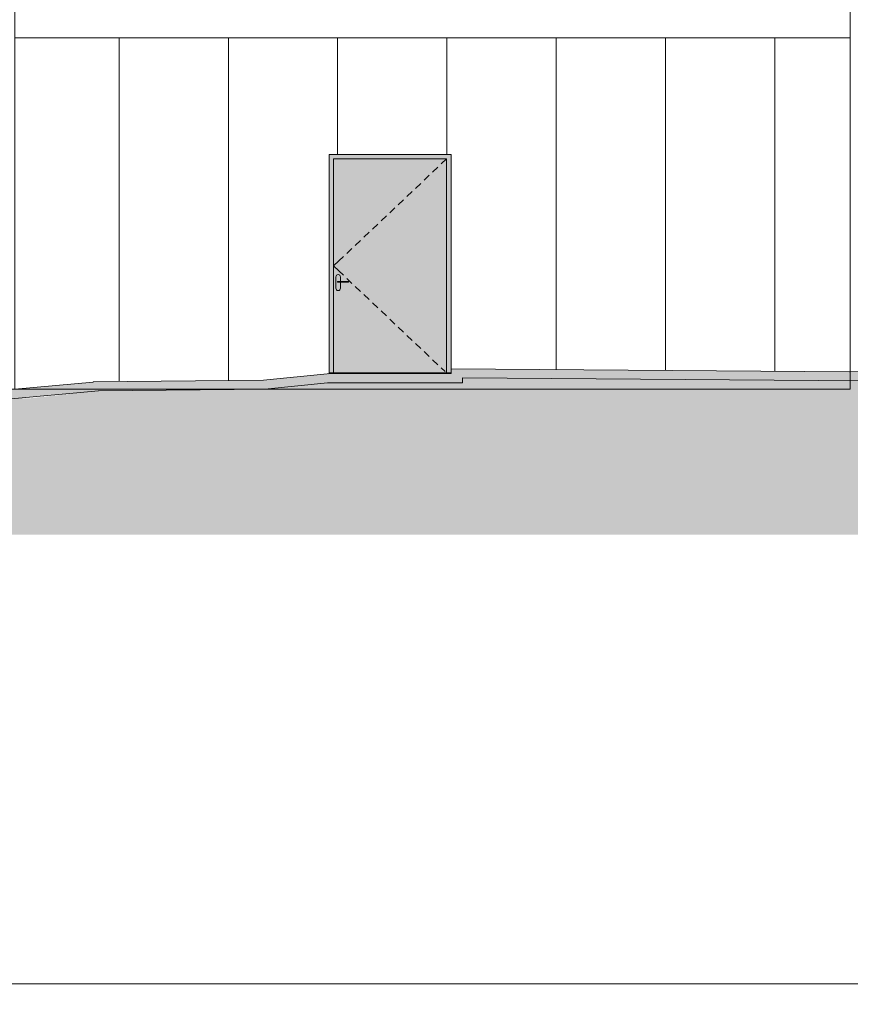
# Model space of a CAD drawing. Header units: millimetres. Extents: x -7244281 to -6602924, y 5765436 to 5938280.
# Tile 17 of 65: x -6623478 to -6614356, y 5766836 to 5777653. Entities that reach past the tile are written whole.
import ezdxf

# ---------------------------------------------------------------- set-up
doc = ezdxf.new("R2010")
doc.units = ezdxf.units.MM
doc.header["$MEASUREMENT"] = 0
doc.header["$XCLIPFRAME"] = 0
for name, color, linetype, lineweight in [('0_Ном._пера__1', 7, 'Continuous', 0), ('0_Ном._пера__19', 255, 'Continuous', 0), ('_0 фасадные панели-1_Ном._пера__1', 7, 'Continuous', 0), ('АР-Стены_внешние_.АР_Ном._пера__1', 7, 'Continuous', 0), ('АР-Чертеж-Размеры.АР_Ном._пера__1', 7, 'Continuous', 0)]:
    doc.layers.add(name, color=color, linetype=linetype, lineweight=lineweight)
doc.layers.add('0_Ном._пера__161', color=7, linetype='Continuous', lineweight=13, true_color=0x6a6a6a)
doc.layers.add('АР-Чертеж-Размеры.АР', color=7, linetype='Continuous')
doc.styles.add('РЎР“Р•РќР•Р\xa0РР\xa0_РЎРўРР›Р¬_3', font='GOST_Common.ttf')
doc.dimstyles.new('СГЕНЕРИР_СТИЛЬ__1', dxfattribs={"dimtxt": 400, "dimasz": 95, "dimexe": 0.18, "dimexo": 30000, "dimgap": 0, "dimtad": 1, "dimtih": 1, "dimtoh": 1, "dimlfac": 0.001, "dimzin": 0, "dimdsep": 46, "dimtxsty": 'РЎР“Р•РќР•Р\xa0РР\xa0_РЎРўРР›Р¬_3', "dimblk": 'ARROWHEAD_6', "dimblk1": 'ARROWHEAD_6', "dimblk2": 'ARROWHEAD_6', "dimcen": 0.09, "dimclrd": 7, "dimclre": 7, "dimclrt": 7, "dimadec": 0, "dimazin": 0, "dimtfac": 1, "dimtdec": 4, "dimtmove": 0, "dimatfit": 3, "dimfxl": 0, "dimtolj": 1, "dimtzin": 0, "dimarcsym": 0})
picture_1 = doc.add_image_def('image4.png', size_in_pixel=(734, 827))

# ---------------------------------------------------------------- blocks, each defined once
blk = doc.blocks.new('*D12', base_point=(-6912258, 5769592))
at = {"layer": 'АР-Чертеж-Размеры.АР_Ном._пера__1', "color": 7, "linetype": 'Continuous', "lineweight": 0}
for p, q in [((-6653365, 5767113), (-6653465, 5767013)), ((-6653415, 5766874), (-6653415, 5767157)), ((-6607936, 5767013), (-6607836, 5767113)), ((-6607886, 5766866), (-6607886, 5767157)), ((-6653490, 5767063), (-6653415, 5767063)), ((-6653415, 5767063), (-6607886, 5767063)), ((-6607886, 5767063), (-6607811, 5767063))]:
    blk.add_line(p, q, dxfattribs=at)
at = {"layer": 'АР-Чертеж-Размеры.АР_Ном._пера__1', "color": 7, "lineweight": 0, "insert": (-6631307, 5767143), "char_height": 400, "attachment_point": 7, "style": 'РЎР“Р•РќР•Р\xa0РР\xa0_РЎРўРР›Р¬_3'}
blk.add_mtext('\\A1;{\\pql;\\fGOST Common|b0|i0|c204|p0;\\W1.000000;45,53}', dxfattribs=at)
blk = doc.blocks.new('ARROWHEAD_6')
at = {"color": 0, "linetype": 'Continuous', "lineweight": 0}
for p, q in [((0, 0), (-1, 0)), ((-0.5, -0.5), (0.5, 0.5))]:
    blk.add_line(p, q, dxfattribs=at)

msp = doc.modelspace()

# ---------------------------------------------------------------- hatches: boundary and pattern name
at = {"layer": '0_Ном._пера__161', "linetype": 'Continuous', "lineweight": 0, "true_color": 0x696969}
for points in [[(-6620080.808, 5776172.474), (-6620080.808, 5776122.474), (-6620030.808, 5776122.474), (-6618790.808, 5776122.474), (-6618740.808, 5776122.474), (-6618740.808, 5776172.474)], [(-6620030.808, 5776122.474), (-6620080.808, 5776122.474), (-6620080.808, 5773772.474), (-6620030.808, 5773772.474)], [(-6618740.808, 5776122.474), (-6618790.808, 5776122.474), (-6618790.808, 5773772.474), (-6618740.808, 5773772.474)], [(-6620005.808, 5774702.474), (-6620003.905, 5774692.907), (-6619998.485, 5774684.797), (-6619990.375, 5774679.377), (-6619980.808, 5774677.474), (-6619971.241, 5774679.377), (-6619963.13, 5774684.797), (-6619957.711, 5774692.907), (-6619955.808, 5774702.474), (-6619955.808, 5774767.474), (-6619975.308, 5774767.474), (-6619988.308, 5774767.474), (-6619988.308, 5774777.474), (-6619975.308, 5774777.474), (-6619955.808, 5774777.474), (-6619955.808, 5774827.474), (-6619957.711, 5774837.041), (-6619963.13, 5774845.152), (-6619971.241, 5774850.571), (-6619980.808, 5774852.474), (-6619990.375, 5774850.571), (-6619998.485, 5774845.152), (-6620003.905, 5774837.041), (-6620005.808, 5774827.474)], [(-6619987.318, 5774777.474), (-6619988.308, 5774777.474), (-6619988.308, 5774767.474), (-6619987.318, 5774767.474)], [(-6619984.5, 5774777.474), (-6619987.318, 5774777.474), (-6619987.318, 5774767.474), (-6619984.5, 5774767.474)], [(-6619980.283, 5774777.474), (-6619984.5, 5774777.474), (-6619984.5, 5774767.474), (-6619980.283, 5774767.474)], [(-6619975.308, 5774777.474), (-6619980.283, 5774777.474), (-6619980.283, 5774767.474), (-6619975.308, 5774767.474)], [(-6619868.308, 5774777.474), (-6619975.308, 5774777.474), (-6619975.308, 5774767.474), (-6619868.308, 5774767.474)]]:
    msp.add_hatch(color=251, dxfattribs=at).paths.add_polyline_path(points)
h = msp.add_hatch(color=251, dxfattribs=at)
h.paths.add_polyline_path([(-6618790.808, 5776122.474), (-6620030.808, 5776122.474), (-6620030.808, 5773772.474), (-6618790.808, 5773772.474)])
h.paths.add_polyline_path([(-6620005.808, 5774702.474), (-6620005.808, 5774827.474), (-6620003.905, 5774837.041), (-6619998.485, 5774845.152), (-6619990.375, 5774850.571), (-6619980.808, 5774852.474), (-6619971.241, 5774850.571), (-6619963.13, 5774845.152), (-6619957.711, 5774837.041), (-6619955.808, 5774827.474), (-6619955.808, 5774777.474), (-6619868.308, 5774777.474), (-6619868.308, 5774767.474), (-6619955.808, 5774767.474), (-6619955.808, 5774702.474), (-6619957.711, 5774692.907), (-6619963.13, 5774684.797), (-6619971.241, 5774679.377), (-6619980.808, 5774677.474), (-6619990.375, 5774679.377), (-6619998.485, 5774684.797), (-6620003.905, 5774692.907)], flags=0)
at = {"layer": '0_Ном._пера__19', "linetype": 'Continuous', "lineweight": 0}
msp.add_hatch(color=255, dxfattribs=at).paths.add_polyline_path([(-6655647.25, 5771996.328), (-6602924.477, 5771996.328), (-6602924.477, 5773853.852), (-6608702.147, 5773778.801), (-6608702.151, 5773779.068), (-6610801.508, 5773751.775), (-6610801.491, 5773750.84), (-6614216.322, 5773688.514), (-6614216.352, 5773684.556), (-6618616.5, 5773718.08), (-6618616.436, 5773665.014), (-6620096.257, 5773663.218), (-6620749.016, 5773598.018), (-6620748.963, 5773594.214), (-6622614.558, 5773575.632), (-6622614.521, 5773575.06), (-6623374.762, 5773492.936), (-6628815.237, 5773478.75), (-6630004.951, 5773438.704), (-6630004.914, 5773436.459), (-6633110.068, 5773385.116), (-6633110.065, 5773382.688), (-6641155.719, 5773371.224), (-6641155.72, 5773370.655), (-6646475.563, 5773384.553), (-6646475.824, 5773384.553), (-6649513.672, 5773384.553), (-6653505.751, 5773240.302), (-6653505.751, 5773231.212), (-6655647.25, 5773231.212)])
at = {"layer": '_0 фасадные панели-1_Ном._пера__1', "linetype": 'Continuous', "lineweight": 0}
msp.add_hatch(color=7, dxfattribs=at).paths.add_polyline_path([(-6655647.25, 5773231.212), (-6655647.25, 5773331.211), (-6653714.4, 5773331.211), (-6653714.458, 5773332.826), (-6649605.479, 5773481.301), (-6649605.479, 5773484.553), (-6649515.479, 5773484.553), (-6646475.563, 5773484.553), (-6641205.457, 5773470.785), (-6641205.458, 5773471.153), (-6633257.74, 5773482.478), (-6633257.743, 5773482.688), (-6630138.58, 5773534.263), (-6628799.059, 5773592.474), (-6623530.848, 5773593.172), (-6622670.828, 5773671.679), (-6622670.872, 5773674.858), (-6620798.949, 5773693.528), (-6620101.299, 5773763.211), (-6620084.817, 5773764.858), (-6620084.654, 5773763.232), (-6618741.221, 5773764.862), (-6618740.808, 5773819.03), (-6614369.842, 5773785.728), (-6610875.332, 5773849.509), (-6610875.349, 5773850.823), (-6608676.854, 5773879.406), (-6608676.851, 5773879.138), (-6602924.478, 5773953.86), (-6602924.478, 5773853.852), (-6608702.147, 5773778.801), (-6608702.151, 5773779.068), (-6610801.508, 5773751.775), (-6610801.491, 5773750.84), (-6614216.322, 5773688.514), (-6614216.352, 5773684.556), (-6618616.5, 5773718.08), (-6618616.436, 5773665.014), (-6620096.257, 5773663.218), (-6620749.016, 5773598.018), (-6620748.963, 5773594.214), (-6622614.558, 5773575.632), (-6622614.521, 5773575.06), (-6623530.835, 5773492.529), (-6628815.237, 5773478.75), (-6630004.951, 5773438.704), (-6630004.914, 5773436.459), (-6633110.068, 5773385.116), (-6633110.065, 5773382.688), (-6641155.719, 5773371.224), (-6641155.72, 5773370.655), (-6646475.563, 5773384.553), (-6646475.824, 5773384.553), (-6649513.672, 5773384.553), (-6653505.751, 5773240.302), (-6653505.751, 5773231.212)])

# ---------------------------------------------------------------- linework, layer by layer
at = {"layer": '0_Ном._пера__1', "color": 7, "linetype": 'Continuous', "lineweight": 0}
for p, q in [((-6622386.252, 5773683.836), (-6622386.252, 5777452.474)), ((-6621186.252, 5773692.612), (-6621186.252, 5777452.474)), ((-6619986.252, 5776172.474), (-6619986.252, 5777452.474)), ((-6618786.252, 5776172.474), (-6618786.252, 5777452.474)), ((-6617586.252, 5773811.079), (-6617586.252, 5777452.474)), ((-6616386.252, 5773802.595), (-6616386.252, 5777452.474)), ((-6615186.252, 5773794.11), (-6615186.252, 5777452.474)), ((-6614356.369, 5773785.626), (-6614356.369, 5777322.474)), ((-6620030.808, 5773772.474), (-6620030.808, 5776122.474))]:
    msp.add_line(p, q, dxfattribs=at)
msp.add_lwpolyline([(-6614356.369, 5778652.474), (-6623530.476, 5778652.474), (-6623530.476, 5777452.474), (-6614356.369, 5777452.474)], close=True, dxfattribs=at)
at = {"layer": '_0 фасадные панели-1_Ном._пера__1', "color": 7, "linetype": 'Continuous', "lineweight": 0, "flags": 128}
for points in [[(-6641205.458, 5773471.153), (-6633257.74, 5773482.478), (-6633257.743, 5773482.688), (-6630138.58, 5773534.263), (-6628799.059, 5773592.474), (-6623530.848, 5773593.172), (-6622670.828, 5773671.679), (-6622670.872, 5773674.858), (-6620798.949, 5773693.528), (-6620101.299, 5773763.211), (-6620084.817, 5773764.858), (-6620084.654, 5773763.232), (-6618741.221, 5773764.862), (-6618740.808, 5773819.03), (-6614369.842, 5773785.728), (-6610875.332, 5773849.509)], [(-6614216.352, 5773684.556), (-6618616.5, 5773718.08), (-6618616.436, 5773665.014), (-6620096.257, 5773663.218), (-6620749.016, 5773598.018), (-6620748.963, 5773594.214), (-6622614.558, 5773575.632), (-6622614.521, 5773575.06), (-6623530.835, 5773492.529), (-6628815.237, 5773478.75), (-6630004.951, 5773438.704), (-6630004.914, 5773436.459), (-6633110.068, 5773385.116), (-6633110.065, 5773382.688), (-6641155.719, 5773371.224)]]:
    msp.add_lwpolyline(points, dxfattribs=at)
at = {"layer": 'АР-Стены_внешние_.АР_Ном._пера__1', "color": 7, "linetype": 'Continuous', "lineweight": 0}
for p, q in [((-6620080.808, 5776172.474), (-6618740.808, 5776172.474)), ((-6620080.808, 5773772.474), (-6620080.808, 5776172.474)), ((-6620030.808, 5776122.474), (-6618790.808, 5776122.474)), ((-6618790.808, 5776122.474), (-6618848.878, 5776067.448)), ((-6618790.808, 5776122.474), (-6618790.808, 5773772.474)), ((-6618740.808, 5776172.474), (-6618740.808, 5773772.474)), ((-6618885.171, 5776033.057), (-6618943.242, 5775978.031)), ((-6619073.899, 5775854.222), (-6619131.969, 5775799.196)), ((-6618979.535, 5775943.64), (-6619037.605, 5775888.614)), ((-6619168.263, 5775764.805), (-6619226.333, 5775709.779)), ((-6619262.627, 5775675.388), (-6619320.697, 5775620.361)), ((-6619356.991, 5775585.97), (-6619415.061, 5775530.944)), ((-6619451.355, 5775496.553), (-6619509.425, 5775441.527)), ((-6619640.082, 5775317.718), (-6619698.152, 5775262.692)), ((-6619545.718, 5775407.135), (-6619603.788, 5775352.109)), ((-6619734.446, 5775228.301), (-6619792.516, 5775173.275)), ((-6619828.81, 5775138.883), (-6619886.88, 5775083.857)), ((-6619972.738, 5775002.5), (-6620030.808, 5774947.474)), ((-6619923.174, 5775049.466), (-6619972.738, 5775002.5)), ((-6619972.738, 5774892.448), (-6620030.808, 5774947.474)), ((-6619923.174, 5774845.483), (-6619972.738, 5774892.448)), ((-6620003.905, 5774837.041), (-6620005.808, 5774827.474)), ((-6620005.808, 5774827.474), (-6620005.808, 5774702.474)), ((-6619998.485, 5774845.152), (-6620003.905, 5774837.041)), ((-6619990.375, 5774850.571), (-6619998.485, 5774845.152)), ((-6619980.808, 5774852.474), (-6619990.375, 5774850.571)), ((-6619987.318, 5774777.474), (-6619988.308, 5774777.474)), ((-6619988.308, 5774777.474), (-6619988.308, 5774767.474)), ((-6619987.318, 5774767.474), (-6619988.308, 5774767.474)), ((-6619984.5, 5774777.474), (-6619987.318, 5774777.474)), ((-6619984.5, 5774767.474), (-6619987.318, 5774767.474)), ((-6619980.283, 5774777.474), (-6619984.5, 5774777.474)), ((-6619980.283, 5774767.474), (-6619984.5, 5774767.474)), ((-6619971.241, 5774850.571), (-6619980.808, 5774852.474)), ((-6619975.308, 5774777.474), (-6619980.283, 5774777.474)), ((-6619975.308, 5774767.474), (-6619980.283, 5774767.474)), ((-6619868.308, 5774777.474), (-6619975.308, 5774777.474)), ((-6619868.308, 5774767.474), (-6619975.308, 5774767.474)), ((-6619963.13, 5774845.152), (-6619971.241, 5774850.571)), ((-6619957.711, 5774837.041), (-6619963.13, 5774845.152)), ((-6619955.808, 5774827.474), (-6619957.711, 5774837.041)), ((-6619955.808, 5774777.474), (-6619955.808, 5774827.474)), ((-6619955.808, 5774702.474), (-6619955.808, 5774767.474)), ((-6619828.81, 5774756.065), (-6619886.88, 5774811.091)), ((-6619868.308, 5774777.474), (-6619868.308, 5774767.474)), ((-6620005.808, 5774702.474), (-6620003.905, 5774692.907)), ((-6620003.905, 5774692.907), (-6619998.485, 5774684.797)), ((-6619998.485, 5774684.797), (-6619990.375, 5774679.377)), ((-6619990.375, 5774679.377), (-6619980.808, 5774677.474)), ((-6619980.808, 5774677.474), (-6619971.241, 5774679.377)), ((-6619971.241, 5774679.377), (-6619963.13, 5774684.797)), ((-6619963.13, 5774684.797), (-6619957.711, 5774692.907)), ((-6619957.711, 5774692.907), (-6619955.808, 5774702.474)), ((-6619734.446, 5774666.648), (-6619792.516, 5774721.674)), ((-6619640.082, 5774577.231), (-6619698.152, 5774632.257)), ((-6619545.718, 5774487.813), (-6619603.788, 5774542.839)), ((-6619451.355, 5774398.396), (-6619509.425, 5774453.422)), ((-6619356.991, 5774308.978), (-6619415.061, 5774364.005)), ((-6619262.627, 5774219.561), (-6619320.697, 5774274.587)), ((-6619168.263, 5774130.144), (-6619226.333, 5774185.17)), ((-6619073.899, 5774040.726), (-6619131.969, 5774095.752)), ((-6618979.535, 5773951.309), (-6619037.605, 5774006.335)), ((-6618885.171, 5773861.892), (-6618943.242, 5773916.918)), ((-6618805.317, 5773786.223), (-6618848.878, 5773827.5)), ((-6618740.808, 5773772.474), (-6620080.808, 5773772.474))]:
    msp.add_line(p, q, dxfattribs=at)

# ---------------------------------------------------------------- dimensions: what is measured, and where the dimension line sits
at = {"layer": 'АР-Чертеж-Размеры.АР', "color": 7, "linetype": 'Continuous', "lineweight": 0}
dim = msp.add_linear_dim(base=(-6607885.97, 5767063.151), p1=(-6653415.477, 5766843.939), p2=(-6607885.97, 5766836.438), dimstyle='СГЕНЕРИР_СТИЛЬ__1', dxfattribs=at)
dim.commit()
dim.dimension.update_dxf_attribs({"geometry": '*D12', "text_midpoint": (-6630637.213, 5767343.151), "dimtype": 160})

# ---------------------------------------------------------------- pictures from other files: only their frames are drawn
at = {"linetype": 'Continuous', "lineweight": 0}
image = msp.add_image(picture_1, insert=(-6614356.305, 5838462.474), size_in_units=(9174.543, 64869.303), rotation=180, dxfattribs=at)
image.set_boundary_path([(-0.5, -0.5), (733.5, 826.5)])

doc.saveas('drawing.dxf')
